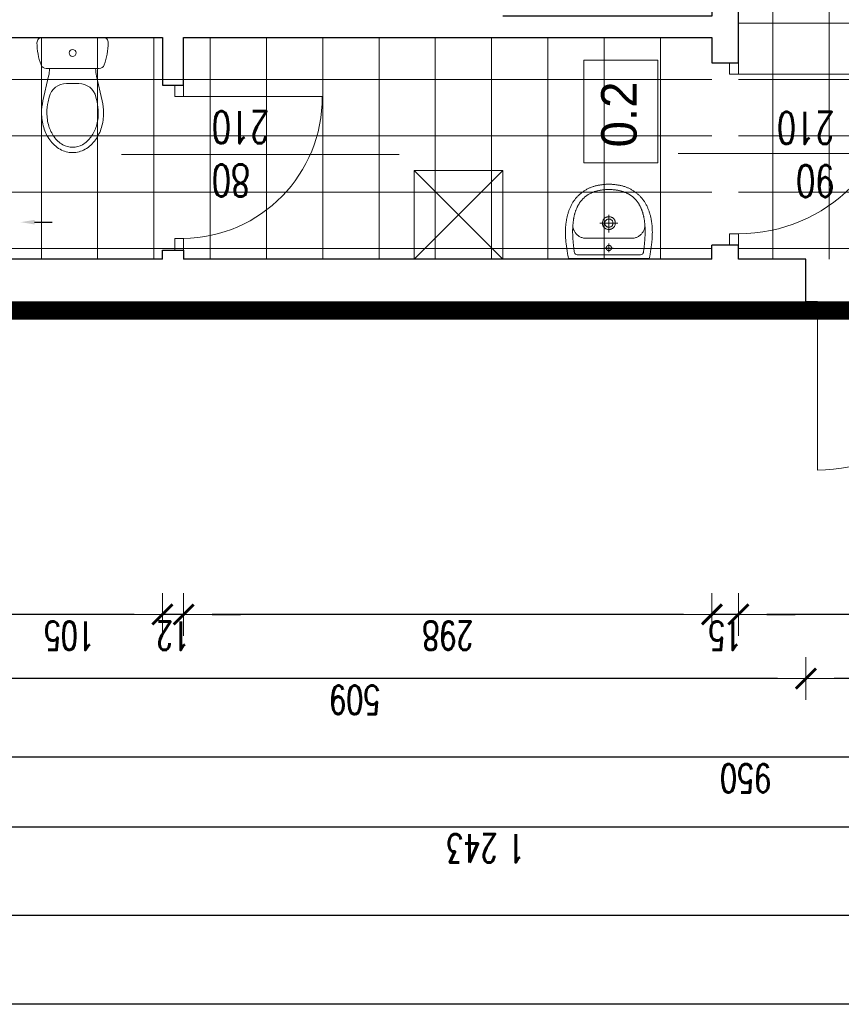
# Model space of a CAD drawing. Header units: millimetres. Extents: x -2948 to 78628, y 64669 to 215420.
# Tile 222 of 256: x 55404 to 55868, y 152900 to 153456. Entities that reach past the tile are written whole.
import ezdxf

# ---------------------------------------------------------------- set-up
doc = ezdxf.new("R2010")
doc.units = ezdxf.units.MM
doc.linetypes.add('B0301', pattern=[25, 12.5, -6.25, 0, -6.25])
for name, color, linetype in [('_POMOCNICZE', 252, 'Continuous'), ('C--L99b', 1, 'Continuous'), ('FORMATKA', 7, 'Continuous')]:
    doc.layers.add(name, color=color, linetype=linetype)
for name, color, linetype, lineweight in [('NOWE SCIANY', 3, 'Continuous', 13), ('OPIS', 2, 'Continuous', 13), ('P_POMOC', 1, 'Continuous', 5), ('pomiwszczenia', 95, 'Continuous', 20), ('POMOC', 1, 'Continuous', 13), ('WYMIAR', 5, 'Continuous', 13), ('WYPOSAZENIE_SANITARNE', 122, 'Continuous', 5), ('ŚCIANY', 7, 'Continuous', 30)]:
    doc.layers.add(name, color=color, linetype=linetype, lineweight=lineweight)
doc.styles.add('style2', font='romans.shx', dxfattribs={"width": 0.7})
doc.dimstyles.new('100', dxfattribs={"dimscale": 80, "dimtxt": 0.2, "dimasz": 0.2, "dimexe": 1.25, "dimexo": 0.625, "dimgap": 0.05, "dimtad": 1, "dimdec": 0, "dimdsep": 46, "dimlunit": 6, "dimtxsty": 'style2', "dimblk1": 'TICK', "dimblk2": 'TICK', "dimsah": 1, "dimcen": 0.2, "dimse1": 1, "dimse2": 1, "dimclrd": 256, "dimclrt": 2, "dimadec": 0, "dimazin": 0, "dimtfac": 1, "dimtdec": 0, "dimtix": 1, "dimtmove": 1, "dimatfit": 0, "dimldrblk": 'DOTSMALL', "dimfxl": 1, "dimtolj": 1, "dimtzin": 0, "dimarcsym": 0})
pattern_1 = [(270, (659746.15, 586523.536), (31.75, -6e-14), []), (360, (659746.15, 586523.536), (6e-14, 31.75), [])]

# ---------------------------------------------------------------- blocks, each defined once
blk = doc.blocks.new('TICK')
at = {"color": 5}
for p, q in [((0, -0.75), (0, 0.75)), ((-1, 0), (1, 0))]:
    blk.add_line(p, q, dxfattribs=at)
at = {"const_width": 0.1}
blk.add_lwpolyline([(-0.354, -0.354), (0.354, 0.354)], dxfattribs=at)
blk = doc.blocks.new('*D1853')
at = {"layer": 'Defpoints', "color": 0, "ltscale": 2, "transparency": 16777216}
for p in [(55847.96, 153274.3), (55950.96, 153274.3), (55847.96, 153084)]:
    blk.add_point(p, dxfattribs=at)
at = {"layer": 'WYMIAR', "lineweight": -2, "ltscale": 2, "transparency": 16777216}
blk.add_line((55934.96, 153084), (55863.96, 153084), dxfattribs=at)
at = {"layer": 'WYMIAR', "lineweight": -2, "ltscale": 2, "transparency": 16777216, "xscale": 16, "yscale": 16, "zscale": 16, "rotation": 180}
blk.add_blockref('TICK', (55847.96, 153084), dxfattribs=at)
at = {"layer": 'WYMIAR', "lineweight": -2, "ltscale": 2, "transparency": 16777216, "xscale": 16, "yscale": 16, "zscale": 16}
blk.add_blockref('TICK', (55950.96, 153084), dxfattribs=at)
at = {"layer": 'WYMIAR', "color": 2, "ltscale": 2, "transparency": 16777216, "insert": (55899.46, 153072), "char_height": 16, "attachment_point": 5, "rotation": 180, "style": 'style2'}
blk.add_mtext('\\A1;103', dxfattribs=at)
blk = doc.blocks.new('_DotSmall')
at = {"layer": 'OPIS', "color": 0, "const_width": 0.5}
blk.add_lwpolyline([(-0.0625, 0, 1), (0.0625, 0, 1)], format="xyb", close=True, dxfattribs=at)
blk = doc.blocks.new('*D1854')
at = {"layer": 'Defpoints', "color": 0, "ltscale": 2, "transparency": 16777216}
for p in [(55338.96, 153288.8), (55847.96, 153288.8), (55338.96, 153084)]:
    blk.add_point(p, dxfattribs=at)
at = {"layer": 'WYMIAR', "lineweight": -2, "ltscale": 2, "transparency": 16777216}
blk.add_line((55831.96, 153084), (55354.96, 153084), dxfattribs=at)
at = {"layer": 'WYMIAR', "lineweight": -2, "ltscale": 2, "transparency": 16777216, "xscale": 16, "yscale": 16, "zscale": 16, "rotation": 180}
blk.add_blockref('TICK', (55338.96, 153084), dxfattribs=at)
at = {"layer": 'WYMIAR', "lineweight": -2, "ltscale": 2, "transparency": 16777216, "xscale": 16, "yscale": 16, "zscale": 16}
blk.add_blockref('TICK', (55847.96, 153084), dxfattribs=at)
at = {"layer": 'WYMIAR', "color": 2, "ltscale": 2, "transparency": 16777216, "insert": (55593.46, 153072), "char_height": 16, "attachment_point": 5, "rotation": 180, "style": 'style2'}
blk.add_mtext('\\A1;509', dxfattribs=at)
blk = doc.blocks.new('A$C48A16FC9')
at = {"layer": 'WYPOSAZENIE_SANITARNE'}
for p, q in [((-13.67, 35.98), (20.52, 35.98)), ((18.4, 18.48), (-11.55, 18.48)), ((-13.28, 0.27), (-10.09, 14.1)), ((20.13, 0.27), (16.94, 14.1)), ((0, 10), (6.85, 10)), ((-10.36, -0.41), (-9.74, 2.25)), ((17.21, -0.41), (16.6, 2.25))]:
    blk.add_line(p, q, dxfattribs=at)
for points in [[(-14.07, -6.52, 0.072039), (-12.86, -14.86, 0.083339), (-9.48, -21.8, 0.106661), (-3.63, -27.12, 0.132138), (3.43, -29.02, 0.132138), (10.48, -27.12, 0.106661), (16.33, -21.8, 0.083339), (19.72, -14.86, 0.072039), (20.93, -6.52, 0.05824), (20.13, 0.27, 0.083339)], [(-13.28, 0.27, 0.05824), (-14.07, -6.52, 0.072039)], [(-10.36, -0.43, 0.05824), (-11.07, -6.52, 0.05824)], [(-11.07, -6.52, 0.072039), (-9.99, -14.01, 0.083339), (-7.04, -20.05, 0.106661), (-2.12, -24.52, 0.132138), (3.43, -26.02, 0.132138), (8.98, -24.52, 0.106661), (13.89, -20.05, 0.083339), (16.84, -14.01, 0.072039), (17.93, -6.52, 0.05824), (17.21, -0.43, 0.05824)]]:
    blk.add_lwpolyline(points, format="xyb", dxfattribs=at)
blk.add_circle((3.43, 27.23), 1.96, dxfattribs=at)
for centre, radius, start, end in [((-13.67, 32.98), 3, 90, 180.5376), ((20.52, 32.98), 3, 359.4624, 90), ((20.33, 33.3), 37, 180.5376, 200.3417), ((-13.48, 33.3), 37, 339.6583, 359.4624), ((-11.55, 21.48), 3, 200.3417, 270), ((-29.57, 18.6), 20, 346.9953, 359.6717), ((36.43, 18.6), 20, 180.3283, 193.0047), ((18.4, 21.48), 3, 270, 339.6583), ((0, 0), 10, 90, 166.9953), ((6.85, 0), 10, 13.0047, 90)]:
    blk.add_arc(centre, radius, start, end, dxfattribs=at)
blk = doc.blocks.new('A$C17BC5D8D')
at = {"layer": 'WYPOSAZENIE_SANITARNE'}
blk.add_line((3.81, -7.43), (3.81, -7.43), dxfattribs=at)
for points in [[(-2.19, 13.82), (-2.19, -8.88), (-2.19, -31.68), (-1.76, -31.78), (-1.34, -31.87), (-0.91, -31.96), (-0.47, -32.04), (-0.04, -32.12), (0.4, -32.2), (0.84, -32.27), (1.28, -32.35), (1.73, -32.42), (2.17, -32.48), (2.61, -32.55), (3.06, -32.61), (3.5, -32.67), (3.94, -32.73), (4.39, -32.79), (4.83, -32.85), (5.26, -32.91), (5.7, -32.97), (6.13, -33.02), (6.56, -33.08), (6.98, -33.13), (7.4, -33.17), (7.82, -33.21), (8.24, -33.25), (8.67, -33.28), (9.09, -33.31), (9.51, -33.34), (9.93, -33.37), (10.36, -33.39), (10.78, -33.4), (11.2, -33.42), (11.63, -33.43), (12.05, -33.44), (12.47, -33.44), (12.9, -33.44), (13.32, -33.43), (13.74, -33.43), (14.17, -33.41), (14.59, -33.4), (15.01, -33.38), (15.43, -33.35), (15.86, -33.32), (16.28, -33.29), (16.7, -33.25), (17.12, -33.21), (17.54, -33.16), (17.96, -33.11), (18.37, -33.05), (18.79, -32.99), (19.21, -32.92), (19.62, -32.85), (20.04, -32.77), (20.45, -32.69), (20.87, -32.61), (21.28, -32.51), (21.69, -32.42), (22.1, -32.31), (22.51, -32.21), (22.91, -32.09), (23.32, -31.97), (23.72, -31.85), (24.13, -31.72), (24.53, -31.58), (24.93, -31.44), (25.33, -31.29), (25.72, -31.14), (26.12, -30.98), (26.51, -30.81), (26.9, -30.64), (26.9, -30.64), (27.31, -30.45), (27.7, -30.26), (28.1, -30.06), (28.48, -29.85), (28.86, -29.64), (29.24, -29.42), (29.61, -29.19), (29.97, -28.95), (30.33, -28.71), (30.68, -28.47), (31.02, -28.21), (31.36, -27.95), (31.7, -27.68), (32.03, -27.41), (32.35, -27.13), (32.66, -26.84), (32.97, -26.55), (33.28, -26.24), (33.58, -25.94), (33.87, -25.62), (34.16, -25.3), (34.44, -24.97), (34.72, -24.63), (34.99, -24.29), (35.26, -23.93), (35.52, -23.58), (35.77, -23.21), (36.02, -22.84), (36.27, -22.46), (36.49, -22.1), (36.71, -21.74), (36.92, -21.37), (37.12, -21), (37.31, -20.62), (37.5, -20.23), (37.67, -19.84), (37.84, -19.45), (38, -19.05), (38.15, -18.65), (38.29, -18.25), (38.43, -17.84), (38.56, -17.43), (38.68, -17.01), (38.79, -16.59), (38.9, -16.17), (39, -15.75), (39.1, -15.33), (39.18, -14.9), (39.27, -14.48), (39.34, -14.05), (39.41, -13.62), (39.47, -13.19), (39.53, -12.76), (39.58, -12.33), (39.63, -11.9), (39.67, -11.47), (39.71, -11.05), (39.74, -10.62), (39.77, -10.19), (39.79, -9.77), (39.8, -9.35), (39.82, -8.93), (39.82, -8.93), (39.8, -8.51), (39.79, -8.08), (39.77, -7.66), (39.74, -7.23), (39.71, -6.81), (39.67, -6.38), (39.63, -5.95), (39.58, -5.52), (39.53, -5.09), (39.47, -4.66), (39.41, -4.23), (39.34, -3.8), (39.27, -3.38), (39.18, -2.95), (39.1, -2.52), (39, -2.1), (38.9, -1.68), (38.79, -1.26), (38.68, -0.84), (38.56, -0.43), (38.43, -0.01), (38.29, 0.39), (38.15, 0.8), (38, 1.2), (37.84, 1.6), (37.67, 1.99), (37.5, 2.38), (37.31, 2.77), (37.12, 3.14), (36.92, 3.52), (36.71, 3.89), (36.49, 4.25), (36.27, 4.61), (36.27, 4.61), (36.02, 4.99), (35.77, 5.36), (35.52, 5.72), (35.26, 6.08), (34.99, 6.43), (34.72, 6.78), (34.44, 7.11), (34.16, 7.44), (33.87, 7.77), (33.58, 8.08), (33.28, 8.39), (32.97, 8.69), (32.66, 8.99), (32.35, 9.28), (32.03, 9.56), (31.7, 9.83), (31.36, 10.1), (31.02, 10.36), (30.68, 10.61), (30.33, 10.86), (29.97, 11.1), (29.61, 11.34), (29.24, 11.56), (28.86, 11.78), (28.48, 12), (28.1, 12.2), (27.7, 12.4), (27.31, 12.6), (26.9, 12.78), (26.9, 12.78), (26.51, 12.96), (26.12, 13.12), (25.72, 13.28), (25.33, 13.44), (24.93, 13.59), (24.53, 13.73), (24.13, 13.86), (23.72, 14), (23.32, 14.12), (22.91, 14.24), (22.51, 14.35), (22.1, 14.46), (21.69, 14.56), (21.28, 14.66), (20.87, 14.75), (20.45, 14.84), (20.04, 14.92), (19.62, 15), (19.21, 15.07), (18.79, 15.14), (18.37, 15.2), (17.96, 15.25), (17.54, 15.31), (17.12, 15.35), (16.7, 15.4), (16.28, 15.43), (15.86, 15.47), (15.43, 15.5), (15.01, 15.52), (14.59, 15.54), (14.17, 15.56), (13.74, 15.57), (13.32, 15.58), (12.9, 15.59), (12.47, 15.59), (12.05, 15.58), (11.63, 15.58), (11.2, 15.57), (10.78, 15.55), (10.36, 15.53), (9.93, 15.51), (9.51, 15.49), (9.09, 15.46), (8.67, 15.43), (8.24, 15.4), (7.82, 15.36), (7.4, 15.32), (6.98, 15.27), (6.56, 15.23), (6.56, 15.23), (6.13, 15.17), (5.7, 15.11), (5.26, 15.06), (4.83, 15), (4.39, 14.94), (3.94, 14.88), (3.5, 14.82), (3.06, 14.76), (2.61, 14.69), (2.17, 14.63), (1.73, 14.56), (1.28, 14.49), (0.84, 14.42), (0.4, 14.34), (-0.04, 14.27), (-0.47, 14.18), (-0.91, 14.1), (-1.34, 14.01), (-1.76, 13.92)], [(36.8, -8.93), (36.8, -8.44), (36.78, -7.96), (36.76, -7.49), (36.73, -7.02), (36.7, -6.57), (36.66, -6.12), (36.61, -5.67), (36.56, -5.24), (36.5, -4.81), (36.44, -4.38), (36.37, -3.97), (36.29, -3.56), (36.21, -3.16), (36.12, -2.76), (36.02, -2.38), (35.92, -1.99), (35.81, -1.62), (35.7, -1.25), (35.59, -0.89), (35.46, -0.53), (35.33, -0.19), (35.2, 0.16), (35.06, 0.49), (34.92, 0.82), (34.77, 1.15), (34.61, 1.47), (34.45, 1.78), (34.29, 2.08), (34.12, 2.38), (33.95, 2.68), (33.77, 2.96), (33.58, 3.25), (33.4, 3.52), (33.2, 3.79), (33.01, 4.06), (32.8, 4.32), (32.6, 4.57), (32.39, 4.82), (32.17, 5.06), (31.95, 5.3), (31.73, 5.53), (31.5, 5.75), (31.27, 5.98), (31.04, 6.19), (30.8, 6.4), (30.56, 6.61), (30.31, 6.81), (30.06, 7), (29.81, 7.19), (29.55, 7.38), (29.29, 7.56), (29.02, 7.74), (28.76, 7.91), (28.49, 8.07), (28.21, 8.24), (27.93, 8.39), (27.65, 8.54), (27.37, 8.69), (27.09, 8.84), (26.8, 8.98), (26.5, 9.11), (26.21, 9.24), (25.91, 9.37), (25.61, 9.49), (25.31, 9.61), (25.01, 9.72), (24.7, 9.83), (24.39, 9.94), (24.08, 10.04), (23.76, 10.14), (23.45, 10.23), (23.13, 10.32), (22.81, 10.41), (22.48, 10.49), (22.16, 10.57), (21.83, 10.64), (21.5, 10.72), (21.17, 10.78), (20.84, 10.85), (20.51, 10.91), (20.18, 10.97), (19.84, 11.02), (19.5, 11.08), (19.16, 11.12), (18.82, 11.17), (18.48, 11.21), (18.14, 11.25), (17.8, 11.29), (17.45, 11.32), (17.11, 11.35), (16.76, 11.38), (16.41, 11.4), (16.06, 11.43), (15.72, 11.45), (15.37, 11.46), (15.02, 11.48), (14.67, 11.49), (14.32, 11.5), (13.97, 11.51), (13.61, 11.51), (13.26, 11.51), (12.91, 11.51), (12.56, 11.51), (12.21, 11.51), (11.86, 11.5), (11.5, 11.49), (11.15, 11.48), (10.8, 11.47), (10.45, 11.45), (10.1, 11.44), (9.75, 11.42), (9.4, 11.4), (9.05, 11.38), (8.7, 11.36), (8.36, 11.33), (8.01, 11.31), (7.66, 11.28), (7.32, 11.25), (6.97, 11.22), (6.63, 11.19), (6.29, 11.15), (5.95, 11.12), (5.61, 11.08), (5.27, 11.05), (4.93, 11.01), (4.6, 10.97), (4.26, 10.93), (3.93, 10.89), (3.6, 10.85), (3.27, 10.8), (2.94, 10.76), (2.61, 10.72), (2.29, 10.67), (1.97, 10.63), (1.65, 10.58), (1.33, 10.53), (1.33, 10.53), (0.77, 10.3), (0.38, 9.98), (0.13, 9.53), (0.01, 8.93), (-0.01, -8.93), (0.01, -26.78), (0.13, -27.38), (0.38, -27.83), (0.77, -28.16), (1.33, -28.39), (1.65, -28.43), (1.97, -28.48), (2.29, -28.52), (2.61, -28.57), (2.94, -28.61), (3.27, -28.66), (3.6, -28.7), (3.93, -28.74), (4.26, -28.78), (4.6, -28.82), (4.93, -28.86), (5.27, -28.9), (5.61, -28.93), (5.95, -28.97), (6.29, -29.01), (6.63, -29.04), (6.97, -29.07), (7.32, -29.1), (7.66, -29.13), (8.01, -29.16), (8.36, -29.18), (8.7, -29.21), (9.05, -29.23), (9.4, -29.25), (9.75, -29.27), (10.1, -29.29), (10.45, -29.31), (10.8, -29.32), (11.15, -29.33), (11.5, -29.34), (11.86, -29.35), (12.21, -29.36), (12.56, -29.36), (12.91, -29.37), (13.26, -29.37), (13.61, -29.36), (13.97, -29.36), (14.32, -29.35), (14.67, -29.34), (15.02, -29.33), (15.37, -29.32), (15.72, -29.3), (16.06, -29.28), (16.41, -29.26), (16.76, -29.23), (17.11, -29.2), (17.45, -29.17), (17.8, -29.14), (18.14, -29.1), (18.48, -29.07), (18.82, -29.02), (19.16, -28.98), (19.5, -28.93), (19.84, -28.88), (20.18, -28.82), (20.51, -28.76), (20.84, -28.7), (21.17, -28.64), (21.5, -28.57), (21.83, -28.5), (22.16, -28.42), (22.48, -28.34), (22.81, -28.26), (23.13, -28.17), (23.45, -28.08), (23.76, -27.99), (24.08, -27.89), (24.39, -27.79), (24.7, -27.68), (25.01, -27.57), (25.31, -27.46), (25.61, -27.34), (25.91, -27.22), (26.21, -27.09), (26.5, -26.96), (26.8, -26.83), (27.09, -26.69), (27.37, -26.55), (27.65, -26.4), (27.93, -26.25), (28.21, -26.09), (28.49, -25.93), (28.76, -25.76), (29.02, -25.59), (29.29, -25.41), (29.55, -25.23), (29.81, -25.05), (30.06, -24.86), (30.31, -24.66), (30.56, -24.46), (30.8, -24.26), (31.04, -24.04), (31.27, -23.83), (31.5, -23.61), (31.73, -23.38), (31.95, -23.15), (32.17, -22.91), (32.39, -22.67), (32.6, -22.42), (32.8, -22.17), (33.01, -21.91), (33.2, -21.64), (33.4, -21.37), (33.58, -21.1), (33.77, -20.82), (33.95, -20.53), (34.12, -20.24), (34.29, -19.94), (34.45, -19.63), (34.61, -19.32), (34.77, -19), (34.92, -18.68), (35.06, -18.35), (35.2, -18.01), (35.33, -17.67), (35.46, -17.32), (35.59, -16.96), (35.7, -16.6), (35.81, -16.23), (35.92, -15.86), (36.02, -15.48), (36.12, -15.09), (36.21, -14.69), (36.29, -14.29), (36.37, -13.88), (36.44, -13.47), (36.5, -13.05), (36.56, -12.62), (36.61, -12.18), (36.66, -11.74), (36.7, -11.29), (36.73, -10.83), (36.76, -10.36), (36.78, -9.89), (36.8, -9.41), (36.8, -8.93)], [(17.86, -5.33), (18.22, -5.34), (18.57, -5.38), (18.89, -5.45), (19.19, -5.54), (19.47, -5.65), (19.74, -5.79), (19.99, -5.94), (20.21, -6.11), (20.42, -6.3), (20.61, -6.5), (20.78, -6.72), (20.93, -6.95), (21.06, -7.19), (21.18, -7.44), (21.27, -7.7), (21.35, -7.97), (21.41, -8.24), (21.44, -8.51), (21.46, -8.79), (21.46, -9.07), (21.44, -9.34), (21.41, -9.62), (21.35, -9.89), (21.27, -10.15), (21.18, -10.41), (21.06, -10.66), (20.93, -10.9), (20.78, -11.13), (20.61, -11.35), (20.42, -11.55), (20.21, -11.74), (19.98, -11.91), (19.74, -12.07), (19.47, -12.2), (19.19, -12.31), (18.89, -12.41), (18.56, -12.47), (18.22, -12.51), (17.86, -12.53), (17.5, -12.51), (17.16, -12.47), (16.84, -12.41), (16.54, -12.31), (16.25, -12.2), (15.99, -12.07), (15.74, -11.91), (15.52, -11.74), (15.31, -11.55), (15.12, -11.35), (14.95, -11.13), (14.8, -10.9), (14.66, -10.66), (14.55, -10.41), (14.46, -10.15), (14.38, -9.88), (14.32, -9.61), (14.28, -9.34), (14.27, -9.06), (14.27, -8.79), (14.28, -8.51), (14.32, -8.24), (14.38, -7.97), (14.46, -7.7), (14.55, -7.44), (14.66, -7.19), (14.8, -6.95), (14.95, -6.72), (15.12, -6.5), (15.31, -6.3), (15.52, -6.11), (15.74, -5.94), (15.99, -5.79), (16.25, -5.65), (16.54, -5.54), (16.84, -5.45), (17.16, -5.38), (17.5, -5.34), (17.86, -5.33)], [(3.81, -7.43), (3.79, -7.43), (3.77, -7.43), (3.75, -7.43), (3.73, -7.43), (3.71, -7.43), (3.69, -7.43), (3.67, -7.43), (3.64, -7.44), (3.62, -7.44), (3.6, -7.44), (3.58, -7.44), (3.56, -7.45), (3.54, -7.45), (3.52, -7.46), (3.5, -7.46), (3.48, -7.46), (3.46, -7.47), (3.44, -7.47), (3.42, -7.48), (3.39, -7.49), (3.37, -7.49), (3.35, -7.5), (3.33, -7.5), (3.31, -7.51), (3.29, -7.52), (3.27, -7.53), (3.25, -7.53), (3.23, -7.54), (3.22, -7.55), (3.2, -7.56), (3.18, -7.57), (3.16, -7.58), (3.14, -7.59), (3.12, -7.6), (3.1, -7.61), (3.08, -7.62), (3.06, -7.63), (3.05, -7.64), (3.03, -7.65), (3.01, -7.66), (2.99, -7.67), (2.97, -7.68), (2.96, -7.69), (2.94, -7.71), (2.92, -7.72), (2.9, -7.73), (2.89, -7.75), (2.87, -7.76), (2.85, -7.77), (2.84, -7.79), (2.82, -7.8), (2.81, -7.81), (2.79, -7.83), (2.78, -7.84), (2.76, -7.86), (2.75, -7.87), (2.73, -7.89), (2.72, -7.9), (2.7, -7.92), (2.69, -7.93), (2.67, -7.95), (2.66, -7.97), (2.65, -7.98), (2.63, -8), (2.62, -8.02), (2.61, -8.03), (2.59, -8.05), (2.58, -8.07), (2.57, -8.08), (2.56, -8.1), (2.55, -8.12), (2.54, -8.14), (2.52, -8.16), (2.51, -8.17), (2.5, -8.19), (2.49, -8.21), (2.48, -8.23), (2.47, -8.25), (2.46, -8.27), (2.45, -8.29), (2.45, -8.31), (2.44, -8.33), (2.43, -8.35), (2.42, -8.37), (2.41, -8.39), (2.41, -8.41), (2.4, -8.43), (2.39, -8.45), (2.38, -8.47), (2.38, -8.49), (2.37, -8.51), (2.37, -8.53), (2.36, -8.55), (2.36, -8.57), (2.35, -8.59), (2.35, -8.61), (2.34, -8.63), (2.34, -8.65), (2.33, -8.67), (2.33, -8.69), (2.33, -8.71), (2.32, -8.73), (2.32, -8.76), (2.32, -8.78), (2.32, -8.8), (2.32, -8.82), (2.31, -8.84), (2.31, -8.86), (2.31, -8.88), (2.31, -8.9), (2.31, -8.92), (2.31, -8.95), (2.31, -8.97), (2.31, -8.99), (2.31, -9.01), (2.32, -9.03), (2.32, -9.05), (2.32, -9.07), (2.32, -9.09), (2.32, -9.12), (2.33, -9.14), (2.33, -9.16), (2.33, -9.18), (2.34, -9.2), (2.34, -9.22), (2.35, -9.24), (2.35, -9.26), (2.35, -9.28), (2.36, -9.3), (2.37, -9.32), (2.37, -9.34), (2.38, -9.36), (2.38, -9.38), (2.39, -9.4), (2.4, -9.42), (2.4, -9.44), (2.41, -9.46), (2.42, -9.48), (2.43, -9.5), (2.44, -9.52), (2.44, -9.54), (2.45, -9.56), (2.46, -9.58), (2.47, -9.6), (2.48, -9.62), (2.49, -9.64), (2.5, -9.66), (2.51, -9.67), (2.52, -9.69), (2.53, -9.71), (2.54, -9.73), (2.56, -9.75), (2.57, -9.77), (2.58, -9.78), (2.59, -9.8), (2.6, -9.82), (2.62, -9.83), (2.63, -9.85), (2.64, -9.87), (2.66, -9.88), (2.67, -9.9), (2.68, -9.92), (2.7, -9.93), (2.71, -9.95), (2.73, -9.96), (2.74, -9.98), (2.76, -9.99), (2.77, -10.01), (2.79, -10.02), (2.8, -10.04), (2.82, -10.05), (2.84, -10.07), (2.85, -10.08), (2.87, -10.09), (2.88, -10.11), (2.9, -10.12), (2.92, -10.13), (2.94, -10.14), (2.95, -10.16), (2.97, -10.17), (2.99, -10.18), (3.01, -10.19), (3.02, -10.2), (3.04, -10.21), (3.06, -10.22), (3.08, -10.24), (3.1, -10.25), (3.12, -10.26), (3.13, -10.27), (3.15, -10.27), (3.17, -10.28), (3.19, -10.29), (3.21, -10.3), (3.23, -10.31), (3.25, -10.32), (3.27, -10.33), (3.29, -10.33), (3.31, -10.34), (3.33, -10.35), (3.35, -10.35), (3.37, -10.36), (3.39, -10.37), (3.41, -10.37), (3.43, -10.38), (3.45, -10.38), (3.47, -10.39), (3.49, -10.39), (3.51, -10.4), (3.54, -10.4), (3.56, -10.4), (3.58, -10.41), (3.6, -10.41), (3.62, -10.41), (3.64, -10.42), (3.66, -10.42), (3.68, -10.42), (3.7, -10.42), (3.73, -10.42), (3.75, -10.43), (3.77, -10.43), (3.79, -10.43), (3.81, -10.43), (3.83, -10.43), (3.85, -10.43), (3.87, -10.43), (3.9, -10.42), (3.92, -10.42), (3.94, -10.42), (3.96, -10.42), (3.98, -10.42), (4, -10.41), (4.02, -10.41), (4.04, -10.41), (4.06, -10.41), (4.08, -10.4), (4.11, -10.4), (4.13, -10.39), (4.15, -10.39), (4.17, -10.38), (4.19, -10.38), (4.21, -10.37), (4.23, -10.37), (4.25, -10.36), (4.27, -10.36), (4.29, -10.35), (4.31, -10.34), (4.33, -10.33), (4.35, -10.33), (4.37, -10.32), (4.39, -10.31), (4.41, -10.3), (4.43, -10.29), (4.45, -10.29), (4.47, -10.28), (4.49, -10.27), (4.5, -10.26), (4.52, -10.25), (4.54, -10.24), (4.56, -10.23), (4.58, -10.22), (4.6, -10.2), (4.61, -10.19), (4.63, -10.18), (4.65, -10.17), (4.67, -10.16), (4.69, -10.15), (4.7, -10.13), (4.72, -10.12), (4.74, -10.11), (4.75, -10.09), (4.77, -10.08), (4.79, -10.07), (4.8, -10.05), (4.82, -10.04), (4.83, -10.03), (4.85, -10.01), (4.86, -10), (4.88, -9.98), (4.89, -9.97), (4.91, -9.95), (4.92, -9.93), (4.94, -9.92), (4.95, -9.9), (4.96, -9.89), (4.98, -9.87), (4.99, -9.85), (5, -9.84), (5.02, -9.82), (5.03, -9.8), (5.04, -9.79), (5.05, -9.77), (5.07, -9.75), (5.08, -9.73), (5.09, -9.71), (5.1, -9.7), (5.11, -9.68), (5.12, -9.66), (5.13, -9.64), (5.14, -9.62), (5.15, -9.6), (5.16, -9.58), (5.17, -9.57), (5.18, -9.55), (5.19, -9.53), (5.2, -9.51), (5.2, -9.49), (5.21, -9.47), (5.22, -9.45), (5.23, -9.43), (5.23, -9.41), (5.24, -9.39), (5.25, -9.37), (5.25, -9.35), (5.26, -9.33), (5.26, -9.31), (5.27, -9.29), (5.27, -9.27), (5.28, -9.24), (5.28, -9.22), (5.29, -9.2), (5.29, -9.18), (5.29, -9.16), (5.3, -9.14), (5.3, -9.12), (5.3, -9.1), (5.3, -9.08), (5.31, -9.06), (5.31, -9.03), (5.31, -9.01), (5.31, -8.99), (5.31, -8.97), (5.31, -8.95), (5.31, -8.93), (5.31, -8.91), (5.31, -8.89), (5.31, -8.86), (5.31, -8.84), (5.31, -8.82), (5.31, -8.8), (5.31, -8.78), (5.3, -8.76), (5.3, -8.74), (5.3, -8.72), (5.29, -8.7), (5.29, -8.67), (5.29, -8.65), (5.28, -8.63), (5.28, -8.61), (5.27, -8.59), (5.27, -8.57), (5.26, -8.55), (5.26, -8.53), (5.25, -8.51), (5.25, -8.49), (5.24, -8.47), (5.23, -8.45), (5.23, -8.43), (5.22, -8.41), (5.21, -8.39), (5.2, -8.37), (5.2, -8.35), (5.19, -8.33), (5.18, -8.31), (5.17, -8.29), (5.16, -8.27), (5.15, -8.25), (5.14, -8.23), (5.13, -8.22), (5.12, -8.2), (5.11, -8.18), (5.1, -8.16), (5.09, -8.14), (5.08, -8.12), (5.07, -8.11), (5.06, -8.09), (5.04, -8.07), (5.03, -8.05), (5.02, -8.04), (5.01, -8.02), (4.99, -8), (4.98, -7.99), (4.97, -7.97), (4.95, -7.95), (4.94, -7.94), (4.93, -7.92), (4.91, -7.91), (4.9, -7.89), (4.88, -7.87), (4.87, -7.86), (4.85, -7.84), (4.84, -7.83), (4.82, -7.82), (4.8, -7.8), (4.79, -7.79), (4.77, -7.77), (4.76, -7.76), (4.74, -7.75), (4.72, -7.73), (4.71, -7.72), (4.69, -7.71), (4.67, -7.7), (4.65, -7.68), (4.64, -7.67), (4.62, -7.66), (4.6, -7.65), (4.58, -7.64), (4.56, -7.63), (4.55, -7.62), (4.53, -7.61), (4.51, -7.6), (4.49, -7.59), (4.47, -7.58), (4.45, -7.57), (4.43, -7.56), (4.41, -7.55), (4.39, -7.54), (4.37, -7.54), (4.35, -7.53), (4.33, -7.52), (4.31, -7.51), (4.29, -7.51), (4.27, -7.5), (4.25, -7.49), (4.23, -7.49), (4.21, -7.48), (4.19, -7.48), (4.17, -7.47), (4.15, -7.47), (4.13, -7.46), (4.11, -7.46), (4.09, -7.45), (4.07, -7.45), (4.05, -7.44), (4.03, -7.44), (4, -7.44), (3.98, -7.44), (3.96, -7.43), (3.94, -7.43), (3.92, -7.43), (3.9, -7.43), (3.88, -7.43), (3.86, -7.43), (3.84, -7.43), (3.81, -7.43)], [(17.86, -6.63), (18.23, -6.65), (18.57, -6.72), (18.87, -6.82), (19.14, -6.97), (19.38, -7.14), (19.59, -7.35), (19.77, -7.57), (19.91, -7.82), (20.02, -8.08), (20.1, -8.36), (20.15, -8.64), (20.16, -8.93), (20.15, -9.21), (20.1, -9.5), (20.02, -9.77), (19.91, -10.03), (19.76, -10.28), (19.59, -10.51), (19.38, -10.71), (19.14, -10.89), (18.87, -11.03), (18.57, -11.14), (18.23, -11.2), (17.86, -11.23), (17.5, -11.2), (17.16, -11.14), (16.86, -11.03), (16.59, -10.89), (16.35, -10.71), (16.14, -10.51), (15.96, -10.28), (15.82, -10.03), (15.71, -9.77), (15.63, -9.5), (15.58, -9.21), (15.56, -8.93), (15.58, -8.64), (15.63, -8.36), (15.71, -8.08), (15.82, -7.82), (15.96, -7.57), (16.14, -7.35), (16.35, -7.14), (16.59, -6.97), (16.86, -6.82), (17.16, -6.72), (17.5, -6.65), (17.86, -6.63)]]:
    blk.add_lwpolyline(points, close=True, dxfattribs=at)
for points in [[(16.87, 11.37), (16.57, 11.39), (16.26, 11.39), (15.94, 11.38), (15.62, 11.34), (15.28, 11.28), (14.95, 11.2), (14.61, 11.1), (14.27, 10.99), (13.93, 10.85), (13.6, 10.7), (13.26, 10.52), (12.93, 10.33), (12.61, 10.12), (12.29, 9.89), (11.98, 9.65), (11.68, 9.38), (11.4, 9.1), (11.12, 8.81), (10.86, 8.49), (10.62, 8.16), (10.39, 7.81), (10.18, 7.45), (9.99, 7.07), (9.82, 6.67), (9.67, 6.26), (9.54, 5.83), (9.45, 5.39), (9.37, 4.93), (9.33, 4.46), (9.31, 3.97)], [(9.31, 3.97), (9.31, -8.93), (9.31, -21.83)], [(17.89, -3.84), (17.89, -14.02)], [(6.34, -8.93), (1.5, -8.93)], [(3.81, -11.36), (3.81, -6.49)], [(22.54, -8.93), (12.53, -8.93)], [(9.31, -21.83), (9.33, -22.31), (9.37, -22.78), (9.45, -23.24), (9.54, -23.68), (9.67, -24.11), (9.82, -24.52), (9.99, -24.92), (10.18, -25.3), (10.39, -25.66), (10.62, -26.01), (10.86, -26.34), (11.12, -26.66), (11.4, -26.96), (11.68, -27.24), (11.98, -27.5), (12.29, -27.75), (12.61, -27.97), (12.93, -28.18), (13.26, -28.38), (13.6, -28.55), (13.93, -28.7), (14.27, -28.84), (14.61, -28.96), (14.95, -29.05), (15.28, -29.13), (15.62, -29.19), (15.94, -29.23), (16.26, -29.25), (16.57, -29.24), (16.87, -29.22)]]:
    blk.add_lwpolyline(points, dxfattribs=at)
blk = doc.blocks.new('*D1888')
at = {"layer": 'Defpoints', "color": 0, "ltscale": 2, "transparency": 16777216}
for p in [(55338.96, 153299.5), (56288.96, 153299.5), (56288.96, 153039.78)]:
    blk.add_point(p, dxfattribs=at)
at = {"layer": 'WYMIAR', "lineweight": -2, "ltscale": 2, "transparency": 16777216}
blk.add_line((55354.96, 153039.78), (56272.96, 153039.78), dxfattribs=at)
at = {"layer": 'WYMIAR', "lineweight": -2, "ltscale": 2, "transparency": 16777216, "xscale": 16, "yscale": 16, "zscale": 16, "rotation": 180}
blk.add_blockref('TICK', (55338.96, 153039.78), dxfattribs=at)
at = {"layer": 'WYMIAR', "lineweight": -2, "ltscale": 2, "transparency": 16777216, "xscale": 16, "yscale": 16, "zscale": 16}
blk.add_blockref('TICK', (56288.96, 153039.78), dxfattribs=at)
at = {"layer": 'WYMIAR', "color": 2, "ltscale": 2, "transparency": 16777216, "insert": (55813.96, 153027.78), "char_height": 16, "attachment_point": 5, "rotation": 180, "style": 'style2'}
blk.add_mtext('\\A1;950', dxfattribs=at)
blk = doc.blocks.new('*D1892')
at = {"layer": 'Defpoints', "color": 0, "ltscale": 2, "transparency": 16777216}
for p in [(55045.79, 154929.14), (56288.96, 153271.14), (55045.79, 153000.28)]:
    blk.add_point(p, dxfattribs=at)
at = {"layer": 'WYMIAR', "lineweight": -2, "ltscale": 2, "transparency": 16777216}
blk.add_line((56272.96, 153000.28), (55061.79, 153000.28), dxfattribs=at)
at = {"layer": 'WYMIAR', "lineweight": -2, "ltscale": 2, "transparency": 16777216, "xscale": 16, "yscale": 16, "zscale": 16, "rotation": 180}
blk.add_blockref('TICK', (55045.79, 153000.28), dxfattribs=at)
at = {"layer": 'WYMIAR', "lineweight": -2, "ltscale": 2, "transparency": 16777216, "xscale": 16, "yscale": 16, "zscale": 16}
blk.add_blockref('TICK', (56288.96, 153000.28), dxfattribs=at)
at = {"layer": 'WYMIAR', "color": 2, "ltscale": 2, "transparency": 16777216, "insert": (55667.38, 152988.28), "char_height": 16, "attachment_point": 5, "rotation": 180, "style": 'style2'}
blk.add_mtext('\\A1;1\xa0243', dxfattribs=at)
blk = doc.blocks.new('*D1977')
at = {"layer": 'Defpoints', "color": 0, "ltscale": 2, "transparency": 16777216}
for p in [(55809.96, 153320.62), (55967.96, 153320.62), (55809.96, 153120.16)]:
    blk.add_point(p, dxfattribs=at)
at = {"layer": 'WYMIAR', "lineweight": -2, "ltscale": 2, "transparency": 16777216}
blk.add_line((55951.96, 153120.16), (55825.96, 153120.16), dxfattribs=at)
at = {"layer": 'WYMIAR', "lineweight": -2, "ltscale": 2, "transparency": 16777216, "xscale": 16, "yscale": 16, "zscale": 16, "rotation": 180}
blk.add_blockref('TICK', (55809.96, 153120.16), dxfattribs=at)
at = {"layer": 'WYMIAR', "lineweight": -2, "ltscale": 2, "transparency": 16777216, "xscale": 16, "yscale": 16, "zscale": 16}
blk.add_blockref('TICK', (55967.96, 153120.16), dxfattribs=at)
at = {"layer": 'WYMIAR', "color": 2, "ltscale": 2, "transparency": 16777216, "insert": (55888.96, 153108.16), "char_height": 16, "attachment_point": 5, "rotation": 180, "style": 'style2'}
blk.add_mtext('\\A1;158', dxfattribs=at)
blk = doc.blocks.new('*D1978')
at = {"layer": 'Defpoints', "color": 0, "ltscale": 2, "transparency": 16777216}
for p in [(55794.96, 153320.62), (55809.96, 153320.62), (55794.96, 153120.16)]:
    blk.add_point(p, dxfattribs=at)
at = {"layer": 'WYMIAR', "lineweight": -2, "ltscale": 2, "transparency": 16777216}
for p, q in [((55778.96, 153120.16), (55762.96, 153120.16)), ((55809.96, 153120.16), (55794.96, 153120.16)), ((55825.96, 153120.16), (55841.96, 153120.16))]:
    blk.add_line(p, q, dxfattribs=at)
at = {"layer": 'WYMIAR', "lineweight": -2, "ltscale": 2, "transparency": 16777216, "xscale": 16, "yscale": 16, "zscale": 16}
blk.add_blockref('TICK', (55794.96, 153120.16), dxfattribs=at)
at = {"layer": 'WYMIAR', "lineweight": -2, "ltscale": 2, "transparency": 16777216, "xscale": 16, "yscale": 16, "zscale": 16, "rotation": 180}
blk.add_blockref('TICK', (55809.96, 153120.16), dxfattribs=at)
at = {"layer": 'WYMIAR', "color": 2, "ltscale": 2, "transparency": 16777216, "insert": (55802.46, 153108.16), "char_height": 16, "attachment_point": 5, "rotation": 180, "style": 'style2'}
blk.add_mtext('\\A1;15', dxfattribs=at)
blk = doc.blocks.new('*D1979')
at = {"layer": 'Defpoints', "color": 0, "ltscale": 2, "transparency": 16777216}
for p in [(55496.96, 153320.62), (55794.96, 153320.62), (55496.96, 153120.16)]:
    blk.add_point(p, dxfattribs=at)
at = {"layer": 'WYMIAR', "lineweight": -2, "ltscale": 2, "transparency": 16777216}
blk.add_line((55778.96, 153120.16), (55512.96, 153120.16), dxfattribs=at)
at = {"layer": 'WYMIAR', "lineweight": -2, "ltscale": 2, "transparency": 16777216, "xscale": 16, "yscale": 16, "zscale": 16, "rotation": 180}
blk.add_blockref('TICK', (55496.96, 153120.16), dxfattribs=at)
at = {"layer": 'WYMIAR', "lineweight": -2, "ltscale": 2, "transparency": 16777216, "xscale": 16, "yscale": 16, "zscale": 16}
blk.add_blockref('TICK', (55794.96, 153120.16), dxfattribs=at)
at = {"layer": 'WYMIAR', "color": 2, "ltscale": 2, "transparency": 16777216, "insert": (55645.96, 153108.16), "char_height": 16, "attachment_point": 5, "rotation": 180, "style": 'style2'}
blk.add_mtext('\\A1;298', dxfattribs=at)
blk = doc.blocks.new('*D1980')
at = {"layer": 'Defpoints', "color": 0, "ltscale": 2, "transparency": 16777216}
for p in [(55484.96, 153320.62), (55496.96, 153320.62), (55484.96, 153120.16)]:
    blk.add_point(p, dxfattribs=at)
at = {"layer": 'WYMIAR', "lineweight": -2, "ltscale": 2, "transparency": 16777216}
for p, q in [((55468.96, 153120.16), (55452.96, 153120.16)), ((55496.96, 153120.16), (55484.96, 153120.16)), ((55512.96, 153120.16), (55528.96, 153120.16))]:
    blk.add_line(p, q, dxfattribs=at)
at = {"layer": 'WYMIAR', "lineweight": -2, "ltscale": 2, "transparency": 16777216, "xscale": 16, "yscale": 16, "zscale": 16}
blk.add_blockref('TICK', (55484.96, 153120.16), dxfattribs=at)
at = {"layer": 'WYMIAR', "lineweight": -2, "ltscale": 2, "transparency": 16777216, "xscale": 16, "yscale": 16, "zscale": 16, "rotation": 180}
blk.add_blockref('TICK', (55496.96, 153120.16), dxfattribs=at)
at = {"layer": 'WYMIAR', "color": 2, "ltscale": 2, "transparency": 16777216, "insert": (55490.96, 153108.16), "char_height": 16, "attachment_point": 5, "rotation": 180, "style": 'style2'}
blk.add_mtext('\\A1;12', dxfattribs=at)
blk = doc.blocks.new('*D1981')
at = {"layer": 'Defpoints', "color": 0, "ltscale": 2, "transparency": 16777216}
for p in [(55379.96, 153320.62), (55484.96, 153320.62), (55379.96, 153120.16)]:
    blk.add_point(p, dxfattribs=at)
at = {"layer": 'WYMIAR', "lineweight": -2, "ltscale": 2, "transparency": 16777216}
blk.add_line((55468.96, 153120.16), (55395.96, 153120.16), dxfattribs=at)
at = {"layer": 'WYMIAR', "lineweight": -2, "ltscale": 2, "transparency": 16777216, "xscale": 16, "yscale": 16, "zscale": 16, "rotation": 180}
blk.add_blockref('TICK', (55379.96, 153120.16), dxfattribs=at)
at = {"layer": 'WYMIAR', "lineweight": -2, "ltscale": 2, "transparency": 16777216, "xscale": 16, "yscale": 16, "zscale": 16}
blk.add_blockref('TICK', (55484.96, 153120.16), dxfattribs=at)
at = {"layer": 'WYMIAR', "color": 2, "ltscale": 2, "transparency": 16777216, "insert": (55432.46, 153108.16), "char_height": 16, "attachment_point": 5, "rotation": 180, "style": 'style2'}
blk.add_mtext('\\A1;105', dxfattribs=at)

msp = doc.modelspace()

# ---------------------------------------------------------------- hatches: boundary and pattern name
at = {"layer": '_POMOCNICZE', "lineweight": 13, "true_color": 0xf8991e, "extrusion": (-8.85905e-08, -2.09366e-08, 1)}
h = msp.add_hatch(dxfattribs=at)
h.set_pattern_fill('ANSI37', color=30, scale=10, angle=135)
h.set_pattern_definition(pattern_1)
h.paths.add_polyline_path([(55967.96, 153789.62), (55809.96, 153789.62), (55809.96, 153320.62), (55967.96, 153320.62)])
h = msp.add_hatch(dxfattribs=at)
h.set_pattern_fill('ANSI37', color=30, scale=10, angle=135)
h.set_pattern_definition(pattern_1)
h.paths.add_polyline_path([(55794.96, 153445.62), (55379.96, 153445.62), (55379.96, 153320.62), (55794.96, 153320.62)])

# ---------------------------------------------------------------- linework, layer by layer
msp.add_line((55412.83, 153341.41), (55422.7, 153341.41))
msp.add_solid([(55412.83, 153340.1), (55412.83, 153342.72), (55404.95, 153341.41)])
at = {"layer": 'C--L99b', "color": 12, "linetype": 'B0301', "true_color": 0xdb0000, "const_width": 10.37}
msp.add_lwpolyline([(55338.96, 153291.62), (56288.96, 153291.62)], dxfattribs=at)
at = {"layer": 'FORMATKA', "ltscale": 2}
for points in [[(57057.73, 165400.28), (57057.73, 152900.28), (54087.73, 152900.28), (54087.73, 165400.28)], [(54137.73, 152950.28), (54137.73, 165345.32), (57007.73, 165345.32), (57007.73, 152950.28)]]:
    msp.add_lwpolyline(points, close=True, dxfattribs=at)
at = {"layer": 'NOWE SCIANY', "ltscale": 2}
for p, q in [((55496.96, 153445.62), (55496.96, 153436.71)), ((55809.96, 153424.86), (55899.96, 153424.86)), ((55496.96, 153412.22), (55575.24, 153412.22)), ((55854.46, 153291.62), (55854.46, 153201.62))]:
    msp.add_line(p, q, dxfattribs=at)
at = {"layer": 'NOWE SCIANY'}
for p, q in [((55496.96, 153443.21), (55496.96, 153445.62)), ((55804.96, 153424.86), (55804.96, 153431.36)), ((55809.96, 153424.86), (55809.96, 153431.36)), ((55809.96, 153424.86), (55804.96, 153424.86)), ((55491.96, 153412.22), (55491.96, 153418.72)), ((55496.88, 153412.33), (55496.88, 153418.83)), ((55496.96, 153412.22), (55491.96, 153412.22)), ((55932.59, 153380.1), (55776.03, 153380.1)), ((55496.96, 153332.21), (55491.96, 153332.21)), ((55491.96, 153325.71), (55491.96, 153332.21)), ((55496.96, 153332.21), (55491.96, 153332.21)), ((55491.96, 153325.71), (55491.96, 153332.21)), ((55496.96, 153324.55), (55496.86, 153332.21)), ((55809.96, 153334.86), (55804.96, 153334.86)), ((55804.96, 153328.36), (55804.96, 153334.86)), ((55809.96, 153328.36), (55809.96, 153334.86)), ((55847.96, 153296.62), (55854.46, 153296.62)), ((55854.46, 153291.62), (55854.46, 153296.62)), ((55847.96, 153291.62), (55854.46, 153291.62))]:
    msp.add_line(p, q, dxfattribs=at)
at = {"layer": 'NOWE SCIANY', "ltscale": 2}
for points in [[(55379.96, 153445.62), (55379.96, 153445.62), (55484.96, 153445.62)], [(55496.96, 153445.62), (55666.96, 153445.62)], [(55536.96, 153445.62), (55653.96, 153445.62)], [(55664.96, 153445.62), (55666.96, 153445.62)]]:
    msp.add_lwpolyline(points, dxfattribs=at)
at = {"layer": 'NOWE SCIANY'}
for points in [[(55804.96, 153431.36), (55809.96, 153431.36), (55794.96, 153431.36)], [(55492.96, 153418.72), (55496.96, 153418.72), (55484.96, 153418.72)], [(55496.96, 153325.71), (55484.96, 153325.71)], [(55496.96, 153325.71), (55484.96, 153325.71)], [(55804.96, 153328.36), (55809.96, 153328.36), (55794.96, 153328.36)]]:
    msp.add_lwpolyline(points, dxfattribs=at)
at = {"layer": 'NOWE SCIANY', "ltscale": 2}
for centre, radius, start, end in [((55809.96, 153424.86), 90, 270, 0), ((55495.78, 153411.53), 79.33, 270.7539, 0.5001), ((55854.46, 153291.62), 90, 270, 0)]:
    msp.add_arc(centre, radius, start, end, dxfattribs=at)
at = {"layer": 'P_POMOC', "ltscale": 2}
msp.add_lwpolyline([(55626.96, 153320.62), (55676.96, 153320.62), (55676.96, 153370.62), (55626.96, 153370.62), (55626.96, 153320.62), (55676.96, 153370.62), (55626.96, 153370.62), (55676.96, 153320.62)], dxfattribs=at)
at = {"layer": 'pomiwszczenia'}
msp.add_lwpolyline([(55722.75, 153374.94), (55722.75, 153432.84), (55764.43, 153432.84), (55764.43, 153374.94)], close=True, dxfattribs=at)
at = {"layer": 'POMOC'}
msp.add_line((55618.53, 153379.62), (55461.96, 153379.62), dxfattribs=at)
at = {"layer": 'ŚCIANY', "ltscale": 2}
for p, q in [((55794.96, 153320.62), (55794.96, 153328.36)), ((55809.96, 153320.62), (55809.96, 153328.36)), ((55473.96, 153320.62), (55379.96, 153320.62)), ((55484.96, 153320.62), (55473.96, 153320.62)), ((55666.96, 153320.62), (55496.96, 153320.62)), ((55794.96, 153320.62), (55666.96, 153320.62)), ((55847.96, 153320.62), (55809.96, 153320.62)), ((55847.96, 153291.62), (55847.96, 153320.62)), ((55561.96, 153291.62), (55338.96, 153291.62)), ((55847.96, 153291.62), (55561.96, 153291.62))]:
    msp.add_line(p, q, dxfattribs=at)
for points in [[(55676.96, 153445.62), (55794.96, 153445.62), (55794.96, 153431.36), (55794.96, 153431.36), (55809.96, 153431.36), (55809.96, 153475.04), (55794.96, 153475.04), (55794.96, 153457.62), (55676.96, 153457.62)], [(55379.96, 153445.62), (55484.96, 153445.62), (55484.96, 153418.72), (55496.96, 153418.72), (55496.96, 153445.62), (55679.59, 153445.62)], [(55484.96, 153320.62), (55484.96, 153325.71), (55495.68, 153325.71), (55496.96, 153325.71), (55496.96, 153320.62)], [(55809.96, 153328.36), (55794.96, 153328.36)]]:
    msp.add_lwpolyline(points, dxfattribs=at)

# ---------------------------------------------------------------- block references
at = {"layer": 'WYPOSAZENIE_SANITARNE', "xscale": -1}
for name, p, rotation in [('A$C48A16FC9', (55437.73, 153409.64), 359.9999999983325), ('A$C17BC5D8D', (55745.78, 153323.03), 270)]:
    msp.add_blockref(name, p, dxfattribs=dict(at, rotation=rotation))

# ---------------------------------------------------------------- texts
at = {"layer": 'NOWE SCIANY', "linetype": 'Continuous', "ltscale": 0.2, "char_height": 18, "width": 280.1371, "style": 'style2'}
for s, insert, attachment_point, rotation in [('80\\P210', (55512.85, 153355.94), 3, 180.0085), ('90\\P210', (55864.07, 153355.57), 1, 179.9915)]:
    msp.add_mtext(s, dxfattribs=dict(at, insert=insert, attachment_point=attachment_point, rotation=rotation))
at = {"layer": 'pomiwszczenia', "insert": (55742.64, 153402.17), "char_height": 20, "attachment_point": 5, "rotation": 90}
msp.add_mtext_dynamic_manual_height_columns('0.2', width=0.7657, gutter_width=4.5, heights=[0], dxfattribs=at)

# ---------------------------------------------------------------- dimensions: what is measured, and where the dimension line sits
at = {"layer": 'WYMIAR', "ltscale": 2}
for base, p1, p2, picture, middle in [((55045.79, 153000.28), (56288.96, 153271.14), (55045.79, 154929.14), '*D1892', (55667.38, 152988.28)), ((55379.96, 153120.16), (55484.96, 153320.62), (55379.96, 153320.62), '*D1981', (55432.46, 153108.16)), ((55484.96, 153120.16), (55496.96, 153320.62), (55484.96, 153320.62), '*D1980', (55490.96, 153108.16)), ((55496.96, 153120.16), (55794.96, 153320.62), (55496.96, 153320.62), '*D1979', (55645.96, 153108.16)), ((55794.96, 153120.16), (55809.96, 153320.62), (55794.96, 153320.62), '*D1978', (55802.46, 153108.16)), ((55809.96, 153120.16), (55967.96, 153320.62), (55809.96, 153320.62), '*D1977', (55888.96, 153108.16)), ((55338.96, 153084), (55847.96, 153288.8), (55338.96, 153288.8), '*D1854', (55593.46, 153072)), ((55847.96, 153084), (55950.96, 153274.3), (55847.96, 153274.3), '*D1853', (55899.46, 153072))]:
    dim = msp.add_linear_dim(base=base, p1=p1, p2=p2, angle=180, dimstyle='100', dxfattribs=at)
    dim.commit()
    dim.dimension.update_dxf_attribs({"geometry": picture, "text_midpoint": middle})
dim = msp.add_aligned_dim(p1=(55338.96, 153299.5), p2=(56288.96, 153299.5), distance=-259.71, dimstyle='100', dxfattribs=at)
dim.commit()
dim.dimension.update_dxf_attribs({"geometry": '*D1888', "text_midpoint": (55813.96, 153027.78)})

doc.saveas('drawing.dxf')
